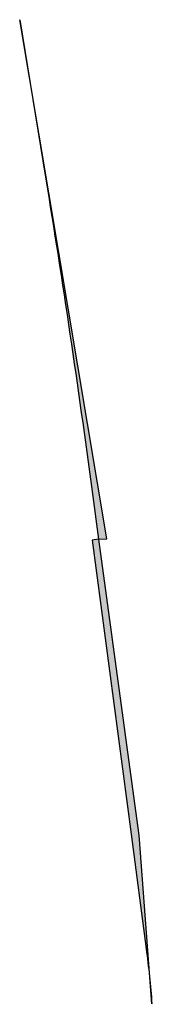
# Model space of a CAD drawing. Header units: metres. Extents: x 169758 to 173903, y 405444 to 407160.
# Tile 13 of 13: x 173891 to 173903, y 406471 to 406562. Entities that reach past the tile are written whole.
import ezdxf

# ---------------------------------------------------------------- set-up
doc = ezdxf.new("R2010")
doc.units = ezdxf.units.M
doc.header["$MEASUREMENT"] = 0
doc.layers.add('BRO ALG G Bermen', color=7, linetype='Continuous', lineweight=30, true_color=0xafd9aa)

msp = doc.modelspace()

# ---------------------------------------------------------------- hatches: boundary and pattern name
at = {"layer": 'BRO ALG G Bermen'}
h = msp.add_hatch(color=256, dxfattribs=at)
h.dxf.hatch_style = 1
edge = h.paths.add_edge_path()
edge.add_line((173890.732515, 406562.315633), (173893.11384, 406547.695163))
edge.add_arc((172900.0184419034, 406385.9445727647), 1006.181754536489, 7.57209179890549, 9.250828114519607, ccw=False)
edge.add_line((173897.426134, 406518.532728), (173898.014662, 406514.105435))
edge.add_line((173898.014662, 406514.105435), (173897.4192582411, 406514.0262868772))
edge.add_line((173897.4192582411, 406514.0262868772), (173901.048864, 406486.722027))
edge.add_line((173901.048864, 406486.722027), (173902.4292073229, 406476.0902394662))
edge.add_arc((173803.2615109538, 406463.2151469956), 100.0000000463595, 4.447222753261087, 7.397418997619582, ccw=False)
edge.add_line((173902.9604292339, 406470.9692235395), (173901.79, 406486.639))
edge.add_line((173901.79, 406486.639), (173901.761, 406486.856))
edge.add_line((173901.761, 406486.856), (173898.049, 406514.11))
edge.add_line((173898.049, 406514.11), (173898.8, 406514.14))
edge.add_line((173898.8, 406514.14), (173890.7543172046, 406562.3193836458))
edge.add_line((173890.7543172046, 406562.3193836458), (173890.732515, 406562.315633))

# ---------------------------------------------------------------- linework, layer by layer
msp.add_lwpolyline([(173890.732515, 406562.315633), (173893.11384, 406547.695163, -0.007325), (173897.426134, 406518.532728), (173898.014662, 406514.105435), (173897.4192582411, 406514.0262868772), (173901.048864, 406486.722027), (173902.4292073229, 406476.0902394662, -0.01287337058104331), (173902.9604292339, 406470.9692235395), (173901.79, 406486.639), (173901.761, 406486.856), (173898.049, 406514.11), (173898.8, 406514.14), (173890.7543172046, 406562.3193836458)], format="xyb", close=True, dxfattribs=at)

doc.saveas('drawing.dxf')
